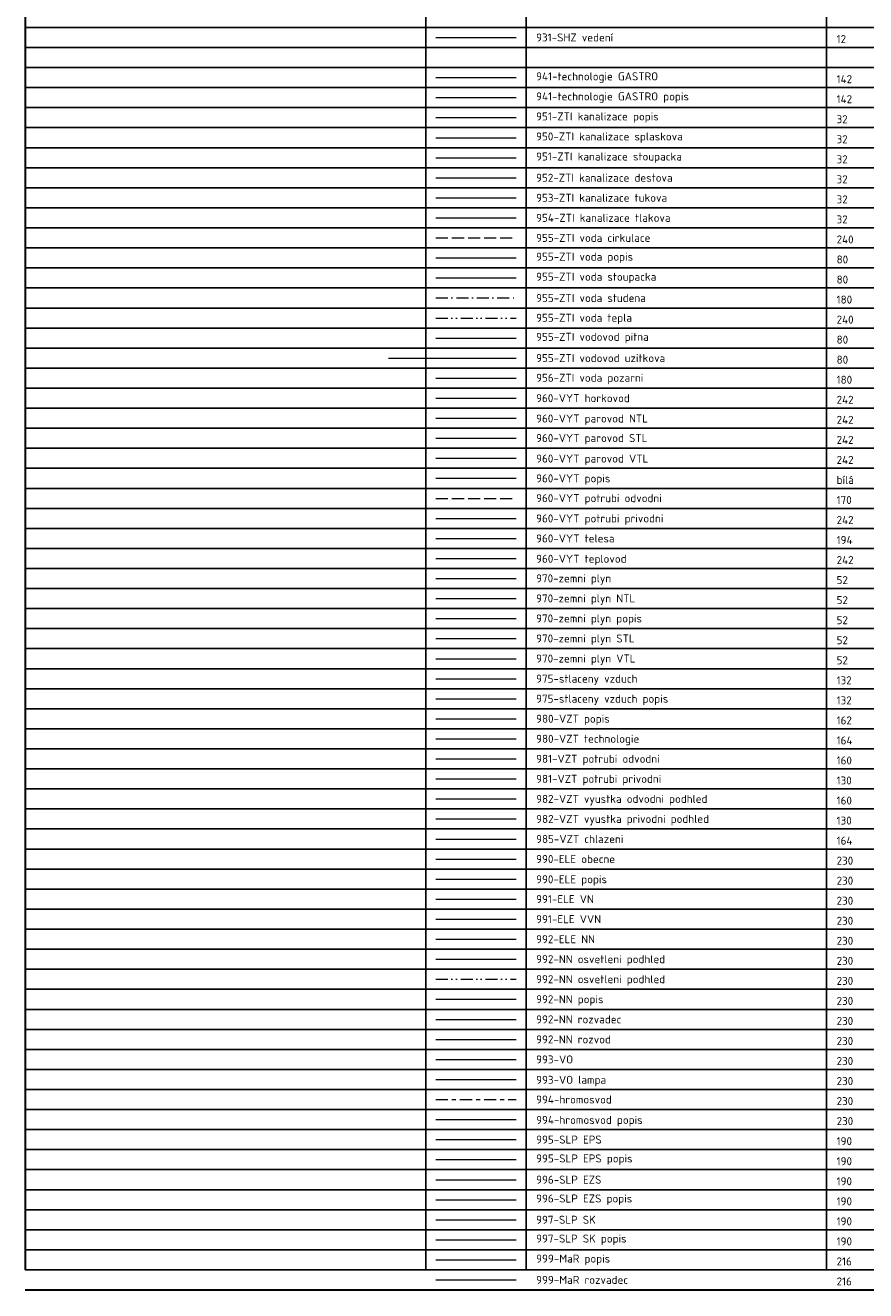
# Model space of a CAD drawing. Header units: metres. Extents: x -115250 to 1551995, y -140807 to 374743.
# Tile 1 of 205: x -110250 to -89274, y -140770 to -109196. Entities that reach past the tile are written whole.
import ezdxf

# ---------------------------------------------------------------- set-up
doc = ezdxf.new("R2010")
doc.units = ezdxf.units.M
doc.header["$LTSCALE"] = 100
for name, pattern in [('0101aČÁRKOVANÁ', [4, 3, -1]), ('0102aČERCHOVANÁ', [5.1, 3, -1, 0.1, -1]), ('0103aDVOJČERCHOVANÁ', [6.2, 3, -1, 0.1, -1, 0.1, -1]), ('1101aOCHRANA', [6, 3, -1, 1, -1])]:
    doc.linetypes.add(name, pattern=pattern)
for name, color, linetype, lineweight in [('931-SHZ vedení', 12, 'Continuous', 15), ('941-technologie GASTRO', 142, 'Continuous', 15), ('941-technologie GASTRO popis', 142, 'Continuous', 9), ('951-ZTI kanalizace popis', 32, 'Continuous', 9), ('951-ZTI kanalizace splaskova', 32, 'S0508aPS', 15), ('951-ZTI kanalizace stoupacka', 32, 'Continuous', 15), ('952-ZTI kanalizace destova', 32, 'S0509aPD', 15), ('953-ZTI kanalizace tukova', 32, 'S0503aPO', 15), ('954-ZTI kanalizace tlakova', 32, 'S0510aPV', 15), ('955-ZTI voda cirkulace', 240, '0101aČÁRKOVANÁ', 15), ('955-ZTI voda popis', 80, 'Continuous', 9), ('955-ZTI voda stoupacka', 80, 'Continuous', 15), ('955-ZTI voda studena', 180, '0102aČERCHOVANÁ', 15), ('955-ZTI voda tepla', 240, '0103aDVOJČERCHOVANÁ', 15), ('955-ZTI vodovod pitna', 80, 'S0512aVP', 15), ('955-ZTI vodovod uzitkova', 80, 'S0513aVU', 15), ('956-ZTI voda pozarni', 180, 'S0514aVH', 15), ('960-VYT horkovod', 242, 'S0602aHORK', 15), ('960-VYT parovod NTL', 242, 'S0603aPARANTL', 15), ('960-VYT parovod STL', 242, 'S0604aPARASTL', 15), ('960-VYT parovod VTL', 242, 'S0605aPARAVTL', 15), ('960-VYT popis', 7, 'Continuous', 9), ('960-VYT potrubi odvodni', 170, '0101aČÁRKOVANÁ', 15), ('960-VYT potrubi privodni', 242, 'Continuous', 15), ('960-VYT telesa', 194, 'Continuous', 15), ('960-VYT teplovod', 242, 'S0601aTEPL', 15), ('970-zemni plyn', 52, 'S0701aZO', 15), ('970-zemni plyn NTL', 52, 'S0702aZN', 15), ('970-zemni plyn popis', 52, 'Continuous', 9), ('970-zemni plyn STL', 52, 'S0703aZS', 15), ('970-zemni plyn VTL', 52, 'S0704aZV', 15), ('975-stlaceny vzduch', 132, 'S0705aSV', 15), ('975-stlaceny vzduch popis', 132, 'Continuous', 9), ('980-VZT popis', 162, 'Continuous', 9), ('980-VZT technologie', 164, 'Continuous', 15), ('981-VZT potrubi odvodni', 160, 'Continuous', 15), ('981-VZT potrubi privodni', 130, 'Continuous', 15), ('982-VZT vyustka odvodni podhled', 160, 'Continuous', 15), ('982-VZT vyustka privodni podhled', 130, 'Continuous', 15), ('985-VZT chlazeni', 164, 'Continuous', 15), ('990-ELE obecne', 230, 'S0905aOBEC', 15), ('990-ELE popis', 230, 'Continuous', 9), ('991-ELE VN', 230, 'S0907aVN', 15), ('991-ELE VVN', 230, 'S0908aVVN', 15), ('992-ELE NN', 230, 'S0906aNN', 15), ('992-NN osvetleni podhled', 230, 'Continuous', 15), ('992-NN ovladani', 230, '0103aDVOJČERCHOVANÁ', 15), ('992-NN popis', 230, 'Continuous', 9), ('992-NN rozvadec', 230, 'Continuous', 15), ('992-NN rozvod', 230, 'Continuous', 15), ('993-VO', 230, 'S0904aVO', 15), ('993-VO lampa', 230, 'Continuous', 15), ('994-hromosvod', 230, '1101aOCHRANA', 15), ('994-hromosvod popis', 230, 'Continuous', 9), ('995-SLP EPS', 190, 'Continuous', 15), ('995-SLP EPS popis', 190, 'Continuous', 9), ('996-SLP EZS', 190, 'Continuous', 15), ('996-SLP EZS popis', 190, 'Continuous', 9), ('997-SLP SK', 190, 'S1001aSLP', 15), ('997-SLP SK popis', 190, 'Continuous', 9), ('999-MaR popis', 216, 'Continuous', 9), ('999-MaR rozvadec', 216, 'Continuous', 15)]:
    doc.layers.add(name, color=color, linetype=linetype, lineweight=lineweight)
doc.styles.get("Standard").update_dxf_attribs({"font": 'isocpeur.ttf'})
doc.linetypes.add('S0503aPO', pattern='A,3,-1,3,[6,atsunami.shx,S=1,R=0,X=0,Y=-1],-1,3,-1,3,-1', length=16)
doc.linetypes.add('S0508aPS', pattern='A,3,-1,3,[6,atsunami.shx,S=1,R=0,X=0,Y=-1],-1,2,[9,atsunami.shx,S=0.25,R=0,X=-1,Y=-1],1,-1,3,-1', length=16)
doc.linetypes.add('S0509aPD', pattern='A,3,-1,3,[6,atsunami.shx,S=1,R=0,X=0,Y=-1],-1,2,[6,atsunami.shx,S=1,R=0,X=-1,Y=-1],1,-1,3,-1', length=16)
doc.linetypes.add('S0510aPV', pattern='A,3,-1,3,[6,atsunami.shx,S=1,R=0,X=0,Y=-1],-1,2,[9,atsunami.shx,S=0.25,R=0,X=-1.5,Y=-1],1,[6,atsunami.shx,S=1,R=0,X=-1,Y=-1],-1,3,-1', length=16)
doc.linetypes.add('S0512aVP', pattern='A,3,-1,3,[9,atsunami.shx,S=0.2,R=90,X=-1.4,Y=0],1,[2,atsunami.shx,S=1.2,R=-90,X=-1.2,Y=0.6],-1,3,-1,3,-1', length=17)
doc.linetypes.add('S0513aVU', pattern='A,3,-1,3,[10,atsunami.shx,S=0.2,R=0,X=-3,Y=0],1,[2,atsunami.shx,S=1.2,R=-90,X=-1.2,Y=0.6],-1,3,-1,3,-1', length=17)
doc.linetypes.add('S0514aVH', pattern='A,3,-1,3,[12,atsunami.shx,S=0.2,R=0,X=-3,Y=0],1,[2,atsunami.shx,S=1.2,R=-90,X=-1.2,Y=0.6],-1,3,-1,3,-1', length=17)
doc.linetypes.add('S0601aTEPL', pattern='A,3,-1,1.2,[2,atsunami.shx,S=1.2,R=90,X=0,Y=-0.6],1.8,[3,atsunami.shx,S=1,R=0,X=0,Y=-0.5],3,[2,atsunami.shx,S=1.2,R=-90,X=-1.2,Y=0.6],-1,3,-1,3,-1', length=19)
doc.linetypes.add('S0602aHORK', pattern='A,3,-1,1.2,[2,atsunami.shx,S=1.2,R=90,X=0,Y=-0.6],2.3,[4,atsunami.shx,S=1,R=0,X=-1,Y=-0.5],2.5,[2,atsunami.shx,S=1.2,R=-90,X=-1.2,Y=0.6],-1,3,-1,3,-1', length=19)
doc.linetypes.add('S0603aPARANTL', pattern='A,3,-2,[11,atsunami.shx,S=0.125,R=0,X=-1,Y=0],2,[3,atsunami.shx,S=1,R=0,X=0,Y=-0.5],2,[11,atsunami.shx,S=0.125,R=0,X=0,Y=0],-2,3,-1,3,-1', length=19)
doc.linetypes.add('S0604aPARASTL', pattern='A,3,-2,[11,atsunami.shx,S=0.125,R=0,X=-1,Y=0],3,[4,atsunami.shx,S=1,R=0,X=-1.5,Y=-0.5],1,[11,atsunami.shx,S=0.125,R=0,X=0,Y=0],-2,3,-1,3,-1', length=19)
doc.linetypes.add('S0605aPARAVTL', pattern='A,3,-2,[11,atsunami.shx,S=0.125,R=0,X=-1,Y=0],2,[4,atsunami.shx,S=1,R=0,X=-1,Y=-0.5],1,[3,atsunami.shx,S=1,R=0,X=0,Y=-0.5],1,[11,atsunami.shx,S=0.125,R=0,X=0,Y=0],-2,3,-1,3,-1', length=19)
doc.linetypes.add('S0701aZO', pattern='A,3,-1,3,-1,1,[3,atsunami.shx,S=1,R=0,X=0,Y=0],-2,[3,atsunami.shx,S=1,R=0,X=0,Y=0],1,[8,atsunami.shx,S=2,R=0,X=-3,Y=1],-1,3,-1', length=17)
doc.linetypes.add('S0702aZN', pattern='A,3,-1,3,-1,1,[3,atsunami.shx,S=1,R=0,X=0,Y=0],-1,[3,atsunami.shx,S=1,R=0,X=0,Y=0],-1,[3,atsunami.shx,S=1,R=0,X=0,Y=0],1,[8,atsunami.shx,S=2,R=0,X=-3,Y=1],-1,3,-1', length=17)
doc.linetypes.add('S0703aZS', pattern='A,3,-1,3,-1,1,[4,atsunami.shx,S=1,R=0,X=0,Y=0],-2,[4,atsunami.shx,S=1,R=0,X=0,Y=0],-1,1,[8,atsunami.shx,S=3,R=0,X=-4,Y=1],-1,3,-1', length=18)
doc.linetypes.add('S0704aZV', pattern='A,3,-1,3,-1,1,[3,atsunami.shx,S=1,R=0,X=0,Y=0],-1,[4,atsunami.shx,S=1,R=0,X=0,Y=0],-2,[4,atsunami.shx,S=1,R=0,X=0,Y=0],-1,1,[8,atsunami.shx,S=4,R=0,X=-5,Y=1],-1,3,-1', length=19)
doc.linetypes.add('S0705aSV', pattern='A,3,-1,3,-1,1,[9,atsunami.shx,S=0.5,R=90,X=4,Y=0],-4,1,-1,3,-1', length=19)
doc.linetypes.add('S0904aVO', pattern='A,3,-1,3,-1,3,-1,3,["VO",Standard,S=2.5,R=0,X=0,Y=-1],-5', length=20)
doc.linetypes.add('S0905aOBEC', pattern='A,3,-1,3,-1,3,-1,1,[5,atsunami.shx,S=1,R=0,X=0,Y=0],-2,2,-1', length=18)
doc.linetypes.add('S0906aNN', pattern='A,3,-1,3,-1,3,-1,1,[5,atsunami.shx,S=1,R=0,X=0,Y=0],-2,2,[2,atsunami.shx,S=1,R=-90,X=-1,Y=0.5],-1', length=18)
doc.linetypes.add('S0907aVN', pattern='A,3,-1,3,-1,3,-1,1,[5,atsunami.shx,S=1,R=0,X=0,Y=0],-2,2,[2,atsunami.shx,S=1,R=-90,X=-1,Y=0.5],1,[2,atsunami.shx,S=1,R=-90,X=-1,Y=0.5],-1', length=19)
doc.linetypes.add('S0908aVVN', pattern='A,3,-1,3,-1,3,-1,1,[5,atsunami.shx,S=1,R=0,X=0,Y=0],-2,2,[2,atsunami.shx,S=1,R=-90,X=-1,Y=0.5],1,[2,atsunami.shx,S=1,R=-90,X=-1,Y=0.5],1,[2,atsunami.shx,S=1,R=-90,X=-1,Y=0.5],-1', length=20)
doc.linetypes.add('S1001aSLP', pattern='A,3,-1,3,-1,3,-1,[9,atsunami.shx,S=0.25,R=90,X=2,Y=0],-4,[9,atsunami.shx,S=0.25,R=270,X=-2,Y=0],-1', length=17)

msp = doc.modelspace()

# ---------------------------------------------------------------- linework, layer by layer
at = {"lineweight": 30}
for p, q in [((-110250, 750), (-110250, -140250)), ((-110250, -140750), (-68000, -140750))]:
    msp.add_line(p, q, dxfattribs=at)
for p, q in [((-100250, 750), (-100250, -140250)), ((-97750, 750), (-97750, -140250)), ((-90250, 750), (-90250, -140250)), ((-110250, -109250), (-68000, -109250)), ((-110250, -109750), (-68000, -109750)), ((-110250, -110250), (-68000, -110250)), ((-110250, -110750), (-68000, -110750)), ((-110250, -111250), (-68000, -111250)), ((-110250, -111750), (-68000, -111750)), ((-110250, -112250), (-68000, -112250)), ((-110250, -112750), (-68000, -112750)), ((-110250, -113250), (-68000, -113250)), ((-110250, -113750), (-68000, -113750)), ((-110250, -114250), (-68000, -114250)), ((-110250, -114750), (-68000, -114750)), ((-110250, -115250), (-68000, -115250)), ((-110250, -115750), (-68000, -115750)), ((-110250, -116250), (-68000, -116250)), ((-110250, -116750), (-68000, -116750)), ((-110250, -117250), (-68000, -117250)), ((-110250, -117750), (-68000, -117750)), ((-110250, -118250), (-68000, -118250)), ((-110250, -118750), (-68000, -118750)), ((-110250, -119250), (-68000, -119250)), ((-110250, -119750), (-68000, -119750)), ((-110250, -120250), (-68000, -120250)), ((-110250, -120750), (-68000, -120750)), ((-110250, -121250), (-68000, -121250)), ((-110250, -121750), (-68000, -121750)), ((-110250, -122250), (-68000, -122250)), ((-110250, -122750), (-68000, -122750)), ((-110250, -123250), (-68000, -123250)), ((-110250, -123750), (-68000, -123750)), ((-110250, -124250), (-68000, -124250)), ((-110250, -124750), (-68000, -124750)), ((-110250, -125250), (-68000, -125250)), ((-110250, -125750), (-68000, -125750)), ((-110250, -126250), (-68000, -126250)), ((-110250, -126750), (-68000, -126750)), ((-110250, -127250), (-68000, -127250)), ((-110250, -127750), (-68000, -127750)), ((-110250, -128250), (-68000, -128250)), ((-110250, -128750), (-68000, -128750)), ((-110250, -129250), (-68000, -129250)), ((-110250, -129750), (-68000, -129750)), ((-110250, -130250), (-68000, -130250)), ((-110250, -130750), (-68000, -130750)), ((-110250, -131250), (-68000, -131250)), ((-110250, -131750), (-68000, -131750)), ((-110250, -132250), (-68000, -132250)), ((-110250, -132750), (-68000, -132750)), ((-110250, -133250), (-68000, -133250)), ((-110250, -133750), (-68000, -133750)), ((-110250, -134250), (-68000, -134250)), ((-110250, -134750), (-68000, -134750)), ((-110250, -135250), (-68000, -135250)), ((-110250, -135750), (-68000, -135750)), ((-110250, -136250), (-68000, -136250)), ((-110250, -136750), (-68000, -136750)), ((-110250, -137250), (-68000, -137250)), ((-110250, -137750), (-68000, -137750)), ((-110250, -138250), (-68000, -138250)), ((-110250, -138750), (-68000, -138750)), ((-110250, -139250), (-68000, -139250)), ((-110250, -139750), (-68000, -139750)), ((-110250, -140250), (-68000, -140250))]:
    msp.add_line(p, q)
at = {"layer": '931-SHZ vedení'}
msp.add_lwpolyline([(-100000, -109500), (-98000, -109500)], dxfattribs=at)
at = {"layer": '941-technologie GASTRO'}
msp.add_lwpolyline([(-100000, -110500), (-98000, -110500)], dxfattribs=at)
at = {"layer": '941-technologie GASTRO popis'}
msp.add_lwpolyline([(-100000, -111000), (-98000, -111000)], dxfattribs=at)
at = {"layer": '951-ZTI kanalizace popis'}
msp.add_lwpolyline([(-100000, -111500), (-98000, -111500)], dxfattribs=at)
at = {"layer": '951-ZTI kanalizace splaskova'}
msp.add_lwpolyline([(-100000, -112000), (-98000, -112000)], dxfattribs=at)
at = {"layer": '951-ZTI kanalizace stoupacka'}
msp.add_lwpolyline([(-100000, -112500), (-98000, -112500)], dxfattribs=at)
at = {"layer": '952-ZTI kanalizace destova'}
msp.add_lwpolyline([(-100000, -113000), (-98000, -113000)], dxfattribs=at)
at = {"layer": '953-ZTI kanalizace tukova'}
msp.add_lwpolyline([(-100000, -113500), (-98000, -113500)], dxfattribs=at)
at = {"layer": '954-ZTI kanalizace tlakova'}
msp.add_lwpolyline([(-100000, -114000), (-98000, -114000)], dxfattribs=at)
at = {"layer": '955-ZTI voda cirkulace'}
msp.add_lwpolyline([(-100000, -114500), (-98000, -114500)], dxfattribs=at)
at = {"layer": '955-ZTI voda popis'}
msp.add_lwpolyline([(-100000, -115000), (-98000, -115000)], dxfattribs=at)
at = {"layer": '955-ZTI voda stoupacka'}
msp.add_lwpolyline([(-100000, -115500), (-98000, -115500)], dxfattribs=at)
at = {"layer": '955-ZTI voda studena'}
msp.add_lwpolyline([(-100000, -116000), (-98000, -116000)], dxfattribs=at)
at = {"layer": '955-ZTI voda tepla'}
msp.add_lwpolyline([(-100000, -116500), (-98000, -116500)], dxfattribs=at)
at = {"layer": '955-ZTI vodovod pitna'}
msp.add_lwpolyline([(-100000, -117000), (-98000, -117000)], dxfattribs=at)
at = {"layer": '955-ZTI vodovod uzitkova'}
msp.add_lwpolyline([(-101186.1, -117500), (-98000, -117500)], dxfattribs=at)
at = {"layer": '956-ZTI voda pozarni'}
msp.add_lwpolyline([(-100000, -118000), (-98000, -118000)], dxfattribs=at)
at = {"layer": '960-VYT horkovod'}
msp.add_lwpolyline([(-100000, -118500), (-98000, -118500)], dxfattribs=at)
at = {"layer": '960-VYT parovod NTL'}
msp.add_lwpolyline([(-100000, -119000), (-98000, -119000)], dxfattribs=at)
at = {"layer": '960-VYT parovod STL'}
msp.add_lwpolyline([(-100000, -119500), (-98000, -119500)], dxfattribs=at)
at = {"layer": '960-VYT parovod VTL'}
msp.add_lwpolyline([(-100000, -120000), (-98000, -120000)], dxfattribs=at)
at = {"layer": '960-VYT popis'}
msp.add_lwpolyline([(-100000, -120500), (-98000, -120500)], dxfattribs=at)
at = {"layer": '960-VYT potrubi odvodni'}
msp.add_lwpolyline([(-100000, -121000), (-98000, -121000)], dxfattribs=at)
at = {"layer": '960-VYT potrubi privodni'}
msp.add_lwpolyline([(-100000, -121500), (-98000, -121500)], dxfattribs=at)
at = {"layer": '960-VYT telesa'}
msp.add_lwpolyline([(-100000, -122000), (-98000, -122000)], dxfattribs=at)
at = {"layer": '960-VYT teplovod'}
msp.add_lwpolyline([(-100000, -122500), (-98000, -122500)], dxfattribs=at)
at = {"layer": '970-zemni plyn'}
msp.add_lwpolyline([(-100000, -123000), (-98000, -123000)], dxfattribs=at)
at = {"layer": '970-zemni plyn NTL'}
msp.add_lwpolyline([(-100000, -123500), (-98000, -123500)], dxfattribs=at)
at = {"layer": '970-zemni plyn popis'}
msp.add_lwpolyline([(-100000, -124000), (-98000, -124000)], dxfattribs=at)
at = {"layer": '970-zemni plyn STL'}
msp.add_lwpolyline([(-100000, -124500), (-98000, -124500)], dxfattribs=at)
at = {"layer": '970-zemni plyn VTL'}
msp.add_lwpolyline([(-100000, -125000), (-98000, -125000)], dxfattribs=at)
at = {"layer": '975-stlaceny vzduch'}
msp.add_lwpolyline([(-100000, -125500), (-98000, -125500)], dxfattribs=at)
at = {"layer": '975-stlaceny vzduch popis'}
msp.add_lwpolyline([(-100000, -126000), (-98000, -126000)], dxfattribs=at)
at = {"layer": '980-VZT popis'}
msp.add_lwpolyline([(-100000, -126500), (-98000, -126500)], dxfattribs=at)
at = {"layer": '980-VZT technologie'}
msp.add_lwpolyline([(-100000, -127000), (-98000, -127000)], dxfattribs=at)
at = {"layer": '981-VZT potrubi odvodni'}
msp.add_lwpolyline([(-100000, -127500), (-98000, -127500)], dxfattribs=at)
at = {"layer": '981-VZT potrubi privodni'}
msp.add_lwpolyline([(-100000, -128000), (-98000, -128000)], dxfattribs=at)
at = {"layer": '982-VZT vyustka odvodni podhled'}
msp.add_lwpolyline([(-100000, -128500), (-98000, -128500)], dxfattribs=at)
at = {"layer": '982-VZT vyustka privodni podhled'}
msp.add_lwpolyline([(-100000, -129000), (-98000, -129000)], dxfattribs=at)
at = {"layer": '985-VZT chlazeni'}
msp.add_lwpolyline([(-100000, -129500), (-98000, -129500)], dxfattribs=at)
at = {"layer": '990-ELE obecne'}
msp.add_lwpolyline([(-100000, -130000), (-98000, -130000)], dxfattribs=at)
at = {"layer": '990-ELE popis'}
msp.add_lwpolyline([(-100000, -130500), (-98000, -130500)], dxfattribs=at)
at = {"layer": '991-ELE VN'}
msp.add_lwpolyline([(-100000, -131000), (-98000, -131000)], dxfattribs=at)
at = {"layer": '991-ELE VVN'}
msp.add_lwpolyline([(-100000, -131500), (-98000, -131500)], dxfattribs=at)
at = {"layer": '992-ELE NN'}
msp.add_lwpolyline([(-100000, -132000), (-98000, -132000)], dxfattribs=at)
at = {"layer": '992-NN osvetleni podhled'}
msp.add_lwpolyline([(-100000, -132500), (-98000, -132500)], dxfattribs=at)
at = {"layer": '992-NN ovladani'}
msp.add_lwpolyline([(-100000, -133000), (-98000, -133000)], dxfattribs=at)
at = {"layer": '992-NN popis'}
msp.add_lwpolyline([(-100000, -133500), (-98000, -133500)], dxfattribs=at)
at = {"layer": '992-NN rozvadec'}
msp.add_lwpolyline([(-100000, -134000), (-98000, -134000)], dxfattribs=at)
at = {"layer": '992-NN rozvod'}
msp.add_lwpolyline([(-100000, -134500), (-98000, -134500)], dxfattribs=at)
at = {"layer": '993-VO'}
msp.add_lwpolyline([(-100000, -135000), (-98000, -135000)], dxfattribs=at)
at = {"layer": '993-VO lampa'}
msp.add_lwpolyline([(-100000, -135500), (-98000, -135500)], dxfattribs=at)
at = {"layer": '994-hromosvod'}
msp.add_lwpolyline([(-100000, -136000), (-98000, -136000)], dxfattribs=at)
at = {"layer": '994-hromosvod popis'}
msp.add_lwpolyline([(-100000, -136500), (-98000, -136500)], dxfattribs=at)
at = {"layer": '995-SLP EPS'}
msp.add_lwpolyline([(-100000, -137000), (-98000, -137000)], dxfattribs=at)
at = {"layer": '995-SLP EPS popis'}
msp.add_lwpolyline([(-100000, -137500), (-98000, -137500)], dxfattribs=at)
at = {"layer": '996-SLP EZS'}
msp.add_lwpolyline([(-100000, -138000), (-98000, -138000)], dxfattribs=at)
at = {"layer": '996-SLP EZS popis'}
msp.add_lwpolyline([(-100000, -138500), (-98000, -138500)], dxfattribs=at)
at = {"layer": '997-SLP SK'}
msp.add_lwpolyline([(-100000, -139000), (-98000, -139000)], dxfattribs=at)
at = {"layer": '997-SLP SK popis'}
msp.add_lwpolyline([(-100000, -139500), (-98000, -139500)], dxfattribs=at)
at = {"layer": '999-MaR popis'}
msp.add_lwpolyline([(-100000, -140000), (-98000, -140000)], dxfattribs=at)
at = {"layer": '999-MaR rozvadec'}
msp.add_lwpolyline([(-100000, -140500), (-98000, -140500)], dxfattribs=at)

# ---------------------------------------------------------------- texts
at = {"layer": '931-SHZ vedení', "char_height": 200, "attachment_point": 4}
for s, width, insert in [('931-SHZ vedení', 1962, (-97500, -109500)), ('12', 442, (-90000, -109539.9))]:
    msp.add_mtext_dynamic_manual_height_columns(s, width=width, gutter_width=12.5, heights=[0], dxfattribs=dict(at, insert=insert))
at = {"layer": '941-technologie GASTRO', "char_height": 200, "attachment_point": 4}
for s, width, insert in [('941-technologie GASTRO', 2982, (-97500, -110500)), ('142', 382, (-90000, -110539.9))]:
    msp.add_mtext_dynamic_manual_height_columns(s, width=width, gutter_width=12.5, heights=[0], dxfattribs=dict(at, insert=insert))
at = {"layer": '941-technologie GASTRO popis', "char_height": 200, "attachment_point": 4}
for s, width, insert in [('941-technologie GASTRO popis', 3874.318, (-97500, -111000)), ('142', 382, (-90000, -111039.9))]:
    msp.add_mtext_dynamic_manual_height_columns(s, width=width, gutter_width=12.5, heights=[0], dxfattribs=dict(at, insert=insert))
at = {"layer": '951-ZTI kanalizace popis', "char_height": 200, "attachment_point": 4}
for s, width, insert in [('951-ZTI kanalizace popis', 2982, (-97500, -111500)), ('32', 442, (-90000, -111539.9))]:
    msp.add_mtext_dynamic_manual_height_columns(s, width=width, gutter_width=12.5, heights=[0], dxfattribs=dict(at, insert=insert))
at = {"layer": '951-ZTI kanalizace splaskova', "char_height": 200, "attachment_point": 4}
for s, width, insert in [('950-ZTI kanalizace splaskova', 3602, (-97500, -112000)), ('32', 442, (-90000, -112039.9))]:
    msp.add_mtext_dynamic_manual_height_columns(s, width=width, gutter_width=12.5, heights=[0], dxfattribs=dict(at, insert=insert))
at = {"layer": '951-ZTI kanalizace stoupacka', "char_height": 200, "attachment_point": 4}
for s, width, insert in [('951-ZTI kanalizace stoupacka', 3582, (-97500, -112500)), ('32', 442, (-90000, -112539.9))]:
    msp.add_mtext_dynamic_manual_height_columns(s, width=width, gutter_width=12.5, heights=[0], dxfattribs=dict(at, insert=insert))
at = {"layer": '952-ZTI kanalizace destova', "char_height": 200, "attachment_point": 4}
for s, width, insert in [('952-ZTI kanalizace destova', 3362, (-97500, -113000)), ('32', 442, (-90000, -113039.9))]:
    msp.add_mtext_dynamic_manual_height_columns(s, width=width, gutter_width=12.5, heights=[0], dxfattribs=dict(at, insert=insert))
at = {"layer": '953-ZTI kanalizace tukova', "char_height": 200, "attachment_point": 4}
for s, width, insert in [('953-ZTI kanalizace tukova', 3222, (-97500, -113500)), ('32', 442, (-90000, -113539.9))]:
    msp.add_mtext_dynamic_manual_height_columns(s, width=width, gutter_width=12.5, heights=[0], dxfattribs=dict(at, insert=insert))
at = {"layer": '954-ZTI kanalizace tlakova', "char_height": 200, "attachment_point": 4}
for s, width, insert in [('954-ZTI kanalizace tlakova', 3322, (-97500, -114000)), ('32', 442, (-90000, -114039.9))]:
    msp.add_mtext_dynamic_manual_height_columns(s, width=width, gutter_width=12.5, heights=[0], dxfattribs=dict(at, insert=insert))
at = {"layer": '955-ZTI voda cirkulace', "char_height": 200, "attachment_point": 4}
for s, width, insert in [('955-ZTI voda cirkulace', 2782, (-97500, -114500)), ('240', 422, (-90000, -114539.9))]:
    msp.add_mtext_dynamic_manual_height_columns(s, width=width, gutter_width=12.5, heights=[0], dxfattribs=dict(at, insert=insert))
at = {"layer": '955-ZTI voda popis', "char_height": 200, "attachment_point": 4}
for s, width, insert in [('955-ZTI voda popis', 2342, (-97500, -115000)), ('80', 262, (-90000, -115039.9))]:
    msp.add_mtext_dynamic_manual_height_columns(s, width=width, gutter_width=12.5, heights=[0], dxfattribs=dict(at, insert=insert))
at = {"layer": '955-ZTI voda stoupacka', "char_height": 200, "attachment_point": 4}
for s, width, insert in [('955-ZTI voda stoupacka', 2942, (-97500, -115500)), ('80', 262, (-90000, -115539.9))]:
    msp.add_mtext_dynamic_manual_height_columns(s, width=width, gutter_width=12.5, heights=[0], dxfattribs=dict(at, insert=insert))
at = {"layer": '955-ZTI voda studena', "char_height": 200, "attachment_point": 4}
for s, width, insert in [('955-ZTI voda studena', 2682, (-97500, -116000)), ('180', 362, (-90000, -116039.9))]:
    msp.add_mtext_dynamic_manual_height_columns(s, width=width, gutter_width=12.5, heights=[0], dxfattribs=dict(at, insert=insert))
at = {"layer": '955-ZTI voda tepla', "char_height": 200, "attachment_point": 4}
for s, width, insert in [('955-ZTI voda tepla', 2342, (-97500, -116524.4)), ('240', 422, (-90000, -116539.9))]:
    msp.add_mtext_dynamic_manual_height_columns(s, width=width, gutter_width=12.5, heights=[0], dxfattribs=dict(at, insert=insert))
at = {"layer": '955-ZTI vodovod pitna', "char_height": 200, "attachment_point": 4}
for s, width, insert in [('955-ZTI vodovod pitna', 2742, (-97500, -117000)), ('80', 262, (-90000, -117039.9))]:
    msp.add_mtext_dynamic_manual_height_columns(s, width=width, gutter_width=12.5, heights=[0], dxfattribs=dict(at, insert=insert))
at = {"layer": '955-ZTI vodovod uzitkova', "char_height": 200, "attachment_point": 4}
for s, width, insert in [('955-ZTI vodovod uzitkova', 3162, (-97500, -117500)), ('80', 262, (-90000, -117539.9))]:
    msp.add_mtext_dynamic_manual_height_columns(s, width=width, gutter_width=12.5, heights=[0], dxfattribs=dict(at, insert=insert))
at = {"layer": '956-ZTI voda pozarni', "char_height": 200, "attachment_point": 4}
for s, width, insert in [('956-ZTI voda pozarni', 2602, (-97500, -118022.1)), ('180', 362, (-90000, -118039.9))]:
    msp.add_mtext_dynamic_manual_height_columns(s, width=width, gutter_width=12.5, heights=[0], dxfattribs=dict(at, insert=insert))
at = {"layer": '960-VYT horkovod', "char_height": 200, "attachment_point": 4}
for s, width, insert in [('960-VYT horkovod', 2282, (-97500, -118500)), ('242', 422, (-90000, -118539.9))]:
    msp.add_mtext_dynamic_manual_height_columns(s, width=width, gutter_width=12.5, heights=[0], dxfattribs=dict(at, insert=insert))
at = {"layer": '960-VYT parovod NTL', "char_height": 200, "attachment_point": 4}
for s, width, insert in [('960-VYT parovod NTL', 2722, (-97500, -119037.5)), ('242', 422, (-90000, -119039.9))]:
    msp.add_mtext_dynamic_manual_height_columns(s, width=width, gutter_width=12.5, heights=[0], dxfattribs=dict(at, insert=insert))
at = {"layer": '960-VYT parovod STL', "char_height": 200, "attachment_point": 4}
for s, width, insert in [('960-VYT parovod STL', 2722, (-97500, -119525)), ('242', 442, (-90000, -119539.9))]:
    msp.add_mtext_dynamic_manual_height_columns(s, width=width, gutter_width=12.5, heights=[0], dxfattribs=dict(at, insert=insert))
at = {"layer": '960-VYT parovod VTL', "char_height": 200, "attachment_point": 4}
for s, width, insert in [('960-VYT parovod VTL', 2742, (-97500, -120037.5)), ('242', 422, (-90000, -120039.9))]:
    msp.add_mtext_dynamic_manual_height_columns(s, width=width, gutter_width=12.5, heights=[0], dxfattribs=dict(at, insert=insert))
at = {"layer": '960-VYT popis', "char_height": 200, "attachment_point": 4}
for s, width, insert in [('960-VYT popis', 1802, (-97500, -120531.3)), ('bílá', 442, (-90000, -120539.9))]:
    msp.add_mtext_dynamic_manual_height_columns(s, width=width, gutter_width=12.5, heights=[0], dxfattribs=dict(at, insert=insert))
at = {"layer": '960-VYT potrubi odvodni', "char_height": 200, "attachment_point": 4}
for s, width, insert in [('960-VYT potrubi odvodni', 3062, (-97500, -121025)), ('170', 362, (-90000, -121039.9))]:
    msp.add_mtext_dynamic_manual_height_columns(s, width=width, gutter_width=12.5, heights=[0], dxfattribs=dict(at, insert=insert))
at = {"layer": '960-VYT potrubi privodni', "char_height": 200, "attachment_point": 4}
for s, width, insert in [('960-VYT potrubi privodni', 3102, (-97500, -121531.3)), ('242', 422, (-90000, -121539.9))]:
    msp.add_mtext_dynamic_manual_height_columns(s, width=width, gutter_width=12.5, heights=[0], dxfattribs=dict(at, insert=insert))
at = {"layer": '960-VYT telesa', "char_height": 200, "attachment_point": 4}
for s, width, insert in [('960-VYT telesa', 1942, (-97500, -122000)), ('194', 382, (-90000, -122039.9))]:
    msp.add_mtext_dynamic_manual_height_columns(s, width=width, gutter_width=12.5, heights=[0], dxfattribs=dict(at, insert=insert))
at = {"layer": '960-VYT teplovod', "char_height": 200, "attachment_point": 4}
for s, width, insert in [('960-VYT teplovod', 2222, (-97500, -122537.5)), ('242', 442, (-90000, -122539.9))]:
    msp.add_mtext_dynamic_manual_height_columns(s, width=width, gutter_width=12.5, heights=[0], dxfattribs=dict(at, insert=insert))
at = {"layer": '970-zemni plyn', "char_height": 200, "attachment_point": 4}
for s, width, insert in [('970-zemni plyn', 1822, (-97500, -123026.4)), ('52', 262, (-90000, -123039.9))]:
    msp.add_mtext_dynamic_manual_height_columns(s, width=width, gutter_width=12.5, heights=[0], dxfattribs=dict(at, insert=insert))
at = {"layer": '970-zemni plyn NTL', "char_height": 200, "attachment_point": 4}
for s, width, insert in [('970-zemni plyn NTL', 2402, (-97500, -123526.4)), ('52', 262, (-90000, -123539.9))]:
    msp.add_mtext_dynamic_manual_height_columns(s, width=width, gutter_width=12.5, heights=[0], dxfattribs=dict(at, insert=insert))
at = {"layer": '970-zemni plyn popis', "char_height": 200, "attachment_point": 4}
for s, width, insert in [('970-zemni plyn popis', 2562, (-97500, -124026.4)), ('52', 262, (-90000, -124039.9))]:
    msp.add_mtext_dynamic_manual_height_columns(s, width=width, gutter_width=12.5, heights=[0], dxfattribs=dict(at, insert=insert))
at = {"layer": '970-zemni plyn STL', "char_height": 200, "attachment_point": 4}
for s, width, insert in [('970-zemni plyn STL', 2402, (-97500, -124526.4)), ('52', 262, (-90000, -124539.9))]:
    msp.add_mtext_dynamic_manual_height_columns(s, width=width, gutter_width=12.5, heights=[0], dxfattribs=dict(at, insert=insert))
at = {"layer": '970-zemni plyn VTL', "char_height": 200, "attachment_point": 4}
for s, width, insert in [('970-zemni plyn VTL', 2422, (-97500, -125026.4)), ('52', 262, (-90000, -125039.9))]:
    msp.add_mtext_dynamic_manual_height_columns(s, width=width, gutter_width=12.5, heights=[0], dxfattribs=dict(at, insert=insert))
at = {"layer": '975-stlaceny vzduch', "char_height": 200, "attachment_point": 4}
for s, width, insert in [('975-stlaceny vzduch', 2502, (-97500, -125529.1)), ('132', 382, (-90000, -125539.9))]:
    msp.add_mtext_dynamic_manual_height_columns(s, width=width, gutter_width=12.5, heights=[0], dxfattribs=dict(at, insert=insert))
at = {"layer": '975-stlaceny vzduch popis', "char_height": 200, "attachment_point": 4}
for s, width, insert in [('975-stlaceny vzduch popis', 3242, (-97500, -126029.1)), ('132', 382, (-90000, -126039.9))]:
    msp.add_mtext_dynamic_manual_height_columns(s, width=width, gutter_width=12.5, heights=[0], dxfattribs=dict(at, insert=insert))
at = {"layer": '980-VZT popis', "char_height": 200, "attachment_point": 4}
for s, width, insert in [('980-VZT popis', 1782, (-97500, -126529.1)), ('162', 362, (-90000, -126539.9))]:
    msp.add_mtext_dynamic_manual_height_columns(s, width=width, gutter_width=12.5, heights=[0], dxfattribs=dict(at, insert=insert))
at = {"layer": '980-VZT technologie', "char_height": 200, "attachment_point": 4}
for s, width, insert in [('980-VZT technologie', 2522, (-97500, -127029.1)), ('164', 382, (-90000, -127039.9))]:
    msp.add_mtext_dynamic_manual_height_columns(s, width=width, gutter_width=12.5, heights=[0], dxfattribs=dict(at, insert=insert))
at = {"layer": '981-VZT potrubi odvodni', "char_height": 200, "attachment_point": 4}
for s, width, insert in [('981-VZT potrubi odvodni', 3002, (-97500, -127529.1)), ('160', 362, (-90000, -127539.9))]:
    msp.add_mtext_dynamic_manual_height_columns(s, width=width, gutter_width=12.5, heights=[0], dxfattribs=dict(at, insert=insert))
at = {"layer": '981-VZT potrubi privodni', "char_height": 200, "attachment_point": 4}
for s, width, insert in [('981-VZT potrubi privodni', 3042, (-97500, -128029.1)), ('130', 362, (-90000, -128039.9))]:
    msp.add_mtext_dynamic_manual_height_columns(s, width=width, gutter_width=12.5, heights=[0], dxfattribs=dict(at, insert=insert))
at = {"layer": '982-VZT vyustka odvodni podhled', "char_height": 200, "attachment_point": 4}
for s, width, insert in [('982-VZT vyustka odvodni podhled', 4182, (-97500, -128529.1)), ('160', 362, (-90000, -128539.9))]:
    msp.add_mtext_dynamic_manual_height_columns(s, width=width, gutter_width=12.5, heights=[0], dxfattribs=dict(at, insert=insert))
at = {"layer": '982-VZT vyustka privodni podhled', "char_height": 200, "attachment_point": 4}
for s, width, insert in [('982-VZT vyustka privodni podhled', 4222, (-97500, -129029.1)), ('130', 362, (-90000, -129039.9))]:
    msp.add_mtext_dynamic_manual_height_columns(s, width=width, gutter_width=12.5, heights=[0], dxfattribs=dict(at, insert=insert))
at = {"layer": '985-VZT chlazeni', "char_height": 200, "attachment_point": 4}
for s, width, insert in [('985-VZT chlazeni', 2122, (-97500, -129500)), ('164', 382, (-90000, -129539.9))]:
    msp.add_mtext_dynamic_manual_height_columns(s, width=width, gutter_width=12.5, heights=[0], dxfattribs=dict(at, insert=insert))
at = {"layer": '990-ELE obecne', "char_height": 200, "attachment_point": 4}
for s, width, insert in [('990-ELE obecne', 1902, (-97500, -130000)), ('230', 402, (-90000, -130039.9))]:
    msp.add_mtext_dynamic_manual_height_columns(s, width=width, gutter_width=12.5, heights=[0], dxfattribs=dict(at, insert=insert))
at = {"layer": '990-ELE popis', "char_height": 200, "attachment_point": 4}
for s, width, insert in [('990-ELE popis', 1702, (-97500, -130535)), ('230', 442, (-90000, -130539.9))]:
    msp.add_mtext_dynamic_manual_height_columns(s, width=width, gutter_width=12.5, heights=[0], dxfattribs=dict(at, insert=insert))
at = {"layer": '991-ELE VN', "char_height": 200, "attachment_point": 4}
for s, width, insert in [('991-ELE VN', 1422, (-97500, -131000)), ('230', 442, (-90000, -131039.9))]:
    msp.add_mtext_dynamic_manual_height_columns(s, width=width, gutter_width=12.5, heights=[0], dxfattribs=dict(at, insert=insert))
at = {"layer": '991-ELE VVN', "char_height": 200, "attachment_point": 4}
for s, width, insert in [('991-ELE VVN', 1602, (-97500, -131500)), ('230', 442, (-90000, -131539.9))]:
    msp.add_mtext_dynamic_manual_height_columns(s, width=width, gutter_width=12.5, heights=[0], dxfattribs=dict(at, insert=insert))
at = {"layer": '992-ELE NN', "char_height": 200, "attachment_point": 4}
for s, width, insert in [('992-ELE NN', 1402, (-97500, -132000)), ('230', 442, (-90000, -132039.9))]:
    msp.add_mtext_dynamic_manual_height_columns(s, width=width, gutter_width=12.5, heights=[0], dxfattribs=dict(at, insert=insert))
at = {"layer": '992-NN osvetleni podhled', "char_height": 200, "attachment_point": 4}
for s, width, insert in [('992-NN osvetleni podhled', 3122, (-97500, -132528)), ('230', 442, (-90000, -132539.9))]:
    msp.add_mtext_dynamic_manual_height_columns(s, width=width, gutter_width=12.5, heights=[0], dxfattribs=dict(at, insert=insert))
at = {"layer": '992-NN ovladani', "char_height": 200, "attachment_point": 4}
for s, width, insert in [('992-NN osvetleni podhled', 3122, (-97500, -133028)), ('230', 442, (-90000, -133039.9))]:
    msp.add_mtext_dynamic_manual_height_columns(s, width=width, gutter_width=12.5, heights=[0], dxfattribs=dict(at, insert=insert))
at = {"layer": '992-NN popis', "char_height": 200, "attachment_point": 4}
for s, width, insert in [('992-NN popis', 1602, (-97500, -133528)), ('230', 442, (-90000, -133539.9))]:
    msp.add_mtext_dynamic_manual_height_columns(s, width=width, gutter_width=12.5, heights=[0], dxfattribs=dict(at, insert=insert))
at = {"layer": '992-NN rozvadec', "char_height": 200, "attachment_point": 4}
for s, width, insert in [('992-NN rozvadec', 2062, (-97500, -134000)), ('230', 442, (-90000, -134039.9))]:
    msp.add_mtext_dynamic_manual_height_columns(s, width=width, gutter_width=12.5, heights=[0], dxfattribs=dict(at, insert=insert))
at = {"layer": '992-NN rozvod', "char_height": 200, "attachment_point": 4}
for s, width, insert in [('992-NN rozvod', 1802, (-97500, -134500)), ('230', 442, (-90000, -134539.9))]:
    msp.add_mtext_dynamic_manual_height_columns(s, width=width, gutter_width=12.5, heights=[0], dxfattribs=dict(at, insert=insert))
at = {"layer": '993-VO', "char_height": 200, "attachment_point": 4}
for s, width, insert in [('993-VO', 882, (-97500, -135000)), ('230', 442, (-90000, -135039.9))]:
    msp.add_mtext_dynamic_manual_height_columns(s, width=width, gutter_width=12.5, heights=[0], dxfattribs=dict(at, insert=insert))
at = {"layer": '993-VO lampa', "char_height": 200, "attachment_point": 4}
for s, width, insert in [('993-VO lampa', 1682, (-97500, -135538.8)), ('230', 442, (-90000, -135539.9))]:
    msp.add_mtext_dynamic_manual_height_columns(s, width=width, gutter_width=12.5, heights=[0], dxfattribs=dict(at, insert=insert))
at = {"layer": '994-hromosvod', "char_height": 200, "attachment_point": 4}
for s, width, insert in [('994-hromosvod', 1842, (-97500, -136000)), ('230', 442, (-90000, -136039.9))]:
    msp.add_mtext_dynamic_manual_height_columns(s, width=width, gutter_width=12.5, heights=[0], dxfattribs=dict(at, insert=insert))
at = {"layer": '994-hromosvod popis', "char_height": 200, "attachment_point": 4}
for s, width, insert in [('994-hromosvod popis', 2582, (-97500, -136538.8)), ('230', 442, (-90000, -136539.9))]:
    msp.add_mtext_dynamic_manual_height_columns(s, width=width, gutter_width=12.5, heights=[0], dxfattribs=dict(at, insert=insert))
at = {"layer": '995-SLP EPS', "char_height": 200, "attachment_point": 4}
for s, width, insert in [('995-SLP EPS', 1582, (-97500, -137000)), ('190', 442, (-90000, -137039.9))]:
    msp.add_mtext_dynamic_manual_height_columns(s, width=width, gutter_width=12.5, heights=[0], dxfattribs=dict(at, insert=insert))
at = {"layer": '995-SLP EPS popis', "char_height": 200, "attachment_point": 4}
for s, width, insert in [('995-SLP EPS popis', 2322, (-97500, -137500)), ('190', 442, (-90000, -137539.9))]:
    msp.add_mtext_dynamic_manual_height_columns(s, width=width, gutter_width=12.5, heights=[0], dxfattribs=dict(at, insert=insert))
at = {"layer": '996-SLP EZS', "char_height": 200, "attachment_point": 4}
for s, width, insert in [('996-SLP EZS', 1582, (-97500, -138000)), ('190', 442, (-90000, -138039.9))]:
    msp.add_mtext_dynamic_manual_height_columns(s, width=width, gutter_width=12.5, heights=[0], dxfattribs=dict(at, insert=insert))
at = {"layer": '996-SLP EZS popis', "char_height": 200, "attachment_point": 4}
for s, width, insert in [('996-SLP EZS popis', 2322, (-97500, -138500)), ('190', 442, (-90000, -138539.9))]:
    msp.add_mtext_dynamic_manual_height_columns(s, width=width, gutter_width=12.5, heights=[0], dxfattribs=dict(at, insert=insert))
at = {"layer": '997-SLP SK', "char_height": 200, "attachment_point": 4}
for s, width, insert in [('997-SLP SK', 1442, (-97500, -139000)), ('190', 442, (-90000, -139039.9))]:
    msp.add_mtext_dynamic_manual_height_columns(s, width=width, gutter_width=12.5, heights=[0], dxfattribs=dict(at, insert=insert))
at = {"layer": '997-SLP SK popis', "char_height": 200, "attachment_point": 4}
for s, width, insert in [('997-SLP SK popis', 2182, (-97500, -139500)), ('190', 442, (-90000, -139539.9))]:
    msp.add_mtext_dynamic_manual_height_columns(s, width=width, gutter_width=12.5, heights=[0], dxfattribs=dict(at, insert=insert))
at = {"layer": '999-MaR popis', "char_height": 200, "attachment_point": 4}
for s, width, insert in [('999-MaR popis', 1762, (-97500, -140000)), ('216', 442, (-90000, -140039.9))]:
    msp.add_mtext_dynamic_manual_height_columns(s, width=width, gutter_width=12.5, heights=[0], dxfattribs=dict(at, insert=insert))
at = {"layer": '999-MaR rozvadec', "char_height": 200, "attachment_point": 4}
for s, width, insert in [('999-MaR rozvadec', 2222, (-97500, -140500)), ('216', 442, (-90000, -140539.9))]:
    msp.add_mtext_dynamic_manual_height_columns(s, width=width, gutter_width=12.5, heights=[0], dxfattribs=dict(at, insert=insert))

doc.saveas('drawing.dxf')
